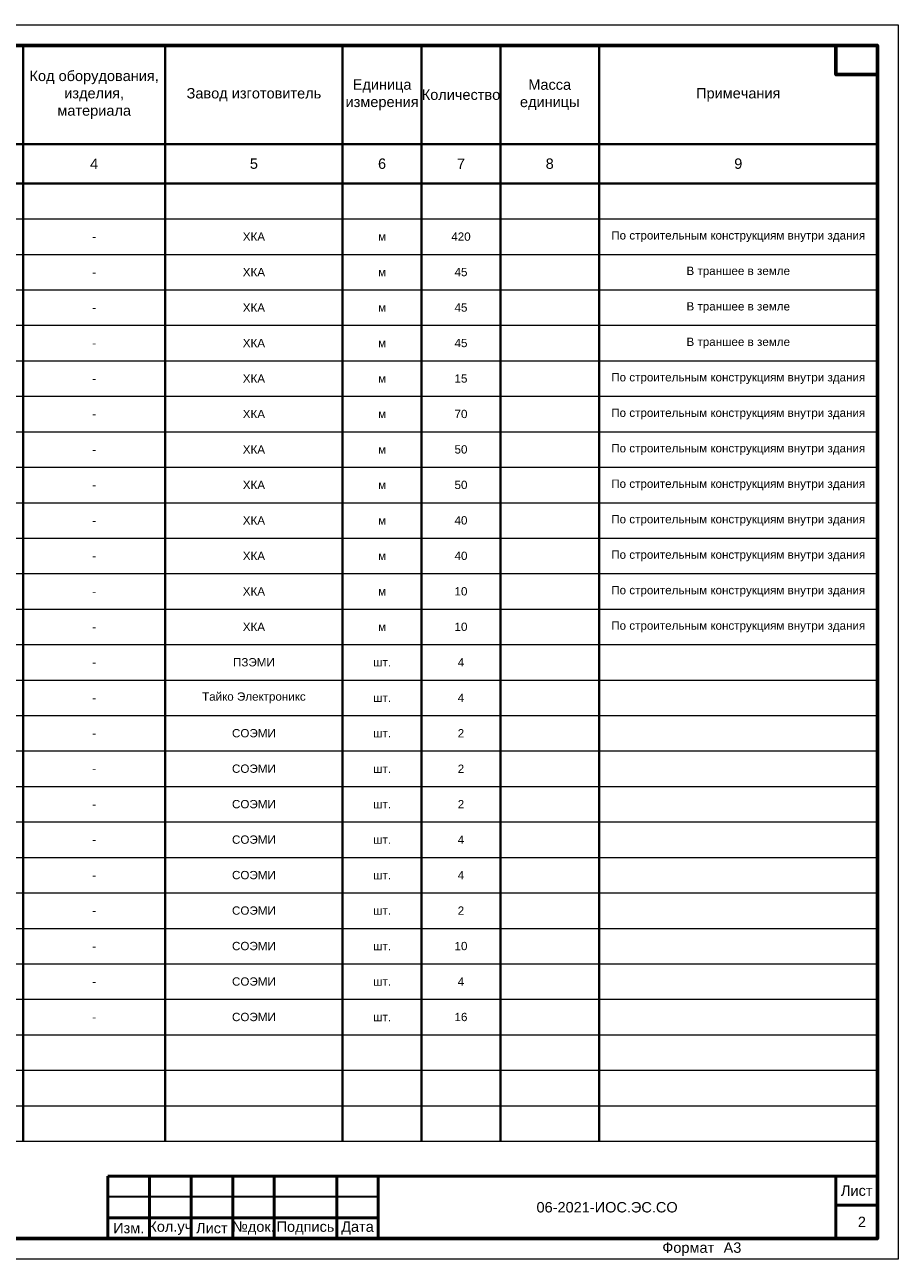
# Model space of a CAD drawing. Header units: millimetres. Extents: x 523209 to 536718, y -48289 to -47398.
# Tile 112 of 116: x 535638 to 535848, y -47992 to -47695. Entities that reach past the tile are written whole.
import ezdxf
from ezdxf.enums import TextEntityAlignment as Align

# ---------------------------------------------------------------- set-up
doc = ezdxf.new("R2010")
doc.units = ezdxf.units.MM
for name, color, linetype, lineweight in [('LIN_Основная сплошная', 50, 'Continuous', 50), ('LIN_Тонкая сплошная', 140, 'Continuous', 30), ('ВК-линия контур', 132, 'Continuous', 15), ('ВК-линия толстая', 30, 'Continuous', 60), ('ВК-Текст', 1, 'Continuous', 30), ('электрика', 1, 'Continuous', 40), ('ЭОМ_Текст', 7, 'Continuous', 30)]:
    doc.layers.add(name, color=color, linetype=linetype, lineweight=lineweight)
doc.layers.add('Текст и рамки', color=7, linetype='Continuous')
doc.styles.get("Standard").update_dxf_attribs({"font": 'arial.ttf'})
doc.styles.add('СГЕНЕРИР_СТИЛЬ_1', font='times.ttf')

# ---------------------------------------------------------------- blocks, each defined once
blk = doc.blocks.new('*U87')
at = {"layer": 'ВК-линия контур', "color": 0}
for p, q in [((-420, 297), (0, 297)), ((0, 297), (0, 0)), ((0, 0), (-420, 0))]:
    blk.add_line(p, q, dxfattribs=at)
at = {"layer": 'ВК-линия толстая', "color": 0}
for points in [[(-400, 5), (-400, 292), (-5, 292), (-5, 5)], [(-5, 292), (-15, 292), (-15, 285), (-5, 285)]]:
    blk.add_lwpolyline(points, close=True, dxfattribs=at)
at = {"layer": 'ВК-Текст', "color": 0}
blk.add_text('Формат ', height=2.5, dxfattribs=at).set_placement((-56.73, 1.56))
blk.add_attdef('ЛИСТ_АЛ', text='', height=2.5, dxfattribs=at).set_placement((-10, 288.5), align=Align.MIDDLE_CENTER)
at = {"layer": 'ВК-Текст', "color": 0, "ltscale": 0.5}
blk.add_attdef('ВЕРХНИЙ_ШИФР', text='', height=0.000005, rotation=180, dxfattribs=at).set_placement((-400, 278), align=Align.MIDDLE_CENTER)
at = {"layer": 'ВК-Текст', "color": 0, "flags": 12}
blk.add_attdef('ФОРМАТ_ЛИСТА', (-42, 1.56), '', height=2.5, dxfattribs=at)
blk = doc.blocks.new('A$C6E836BBB')
at = {"layer": 'электрика', "color": 7}
for p, q in [((1896, 26359), (1896, 23988)), ((13274, 26359), (13274, 23988)), ((18963, 26359), (18963, 23988)), ((22376, 26359), (22376, 23988)), ((26643, 26359), (26643, 23988)), ((28539, 26359), (28539, 23988)), ((30436, 26359), (30436, 23988)), ((32806, 26359), (32806, 23988)), ((0, 23988), (1896, 23988)), ((1896, 23988), (13274, 23988)), ((1896, 23988), (1896, 23040)), ((13274, 23988), (18963, 23988)), ((13274, 23988), (13274, 23040)), ((18963, 23988), (22376, 23988)), ((18963, 23988), (18963, 23040)), ((22376, 23988), (26643, 23988)), ((22376, 23988), (22376, 23040)), ((26643, 23988), (28539, 23988)), ((26643, 23988), (26643, 23040)), ((28539, 23988), (30436, 23988)), ((28539, 23988), (28539, 23040)), ((30436, 23988), (32806, 23988)), ((30436, 23988), (30436, 23040)), ((32806, 23988), (39500, 23988)), ((32806, 23988), (32806, 23040)), ((0, 23040), (1896, 23040)), ((1896, 23040), (13274, 23040)), ((1896, 23040), (1896, 22187)), ((13274, 23040), (18963, 23040)), ((13274, 23040), (13274, 22187)), ((18963, 23040), (22376, 23040)), ((18963, 23040), (18963, 22187)), ((22376, 23040), (26643, 23040)), ((22376, 23040), (22376, 22187)), ((26643, 23040), (28539, 23040)), ((26643, 23040), (26643, 22187)), ((28539, 23040), (30436, 23040)), ((28539, 23040), (28539, 22187)), ((30436, 23040), (32806, 23040)), ((30436, 23040), (30436, 22187)), ((32806, 23040), (39500, 23040)), ((32806, 23040), (32806, 22187)), ((1896, 22187), (1896, 21333)), ((13274, 22187), (13274, 21333)), ((18963, 22187), (18963, 21333)), ((22376, 22187), (22376, 21333)), ((26643, 22187), (26643, 21333)), ((28539, 22187), (28539, 21333)), ((30436, 22187), (30436, 21333)), ((32806, 22187), (32806, 21333)), ((1896, 21333), (1896, 20480)), ((13274, 21333), (13274, 20480)), ((18963, 21333), (18963, 20480)), ((22376, 21333), (22376, 20480)), ((26643, 21333), (26643, 20480)), ((28539, 21333), (28539, 20480)), ((30436, 21333), (30436, 20480)), ((32806, 21333), (32806, 20480)), ((1896, 20480), (1896, 19627)), ((13274, 20480), (13274, 19627)), ((18963, 20480), (18963, 19627)), ((22376, 20480), (22376, 19627)), ((26643, 20480), (26643, 19627)), ((28539, 20480), (28539, 19627)), ((30436, 20480), (30436, 19627)), ((32806, 20480), (32806, 19627)), ((1896, 19627), (1896, 18773)), ((13274, 19627), (13274, 18773)), ((18963, 19627), (18963, 18773)), ((22376, 19627), (22376, 18773)), ((26643, 19627), (26643, 18773)), ((28539, 19627), (28539, 18773)), ((30436, 19627), (30436, 18773)), ((32806, 19627), (32806, 18773)), ((1896, 18773), (1896, 17920)), ((13274, 18773), (13274, 17920)), ((18963, 18773), (18963, 17920)), ((22376, 18773), (22376, 17920)), ((26643, 18773), (26643, 17920)), ((28539, 18773), (28539, 17920)), ((30436, 18773), (30436, 17920)), ((32806, 18773), (32806, 17920)), ((1896, 17920), (1896, 17067)), ((13274, 17920), (13274, 17067)), ((18963, 17920), (18963, 17067)), ((22376, 17920), (22376, 17067)), ((26643, 17920), (26643, 17067)), ((28539, 17920), (28539, 17067)), ((30436, 17920), (30436, 17067)), ((32806, 17920), (32806, 17067)), ((1896, 17067), (1896, 16213)), ((13274, 17067), (13274, 16213)), ((18963, 17067), (18963, 16213)), ((22376, 17067), (22376, 16213)), ((26643, 17067), (26643, 16213)), ((28539, 17067), (28539, 16213)), ((30436, 17067), (30436, 16213)), ((32806, 17067), (32806, 16213)), ((1896, 16213), (1896, 15360)), ((13274, 16213), (13274, 15360)), ((18963, 16213), (18963, 15360)), ((22376, 16213), (22376, 15360)), ((26643, 16213), (26643, 15360)), ((28539, 16213), (28539, 15360)), ((30436, 16213), (30436, 15360)), ((32806, 16213), (32806, 15360)), ((1896, 15360), (1896, 14507)), ((13274, 15360), (13274, 14507)), ((18963, 15360), (18963, 14507)), ((22376, 15360), (22376, 14507)), ((26643, 15360), (26643, 14507)), ((28539, 15360), (28539, 14507)), ((30436, 15360), (30436, 14507)), ((32806, 15360), (32806, 14507)), ((1896, 14507), (1896, 13653)), ((13274, 14507), (13274, 13653)), ((18963, 14507), (18963, 13653)), ((22376, 14507), (22376, 13653)), ((26643, 14507), (26643, 13653)), ((28539, 14507), (28539, 13653)), ((30436, 14507), (30436, 13653)), ((32806, 14507), (32806, 13653)), ((1896, 13653), (1896, 12800)), ((13274, 13653), (13274, 12800)), ((18963, 13653), (18963, 12800)), ((22376, 13653), (22376, 12800)), ((26643, 13653), (26643, 12800)), ((28539, 13653), (28539, 12800)), ((30436, 13653), (30436, 12800)), ((32806, 13653), (32806, 12800)), ((1896, 12800), (1896, 11947)), ((13274, 12800), (13274, 11947)), ((18963, 12800), (18963, 11947)), ((22376, 12800), (22376, 11947)), ((26643, 12800), (26643, 11947)), ((28539, 12800), (28539, 11947)), ((30436, 12800), (30436, 11947)), ((32806, 12800), (32806, 11947)), ((1896, 11947), (1896, 11093)), ((13274, 11947), (13274, 11093)), ((18963, 11947), (18963, 11093)), ((22376, 11947), (22376, 11093)), ((26643, 11947), (26643, 11093)), ((28539, 11947), (28539, 11093)), ((30436, 11947), (30436, 11093)), ((32806, 11947), (32806, 11093)), ((1896, 11093), (1896, 10240)), ((13274, 11093), (13274, 10240)), ((18963, 11093), (18963, 10240)), ((22376, 11093), (22376, 10240)), ((26643, 11093), (26643, 10240)), ((28539, 11093), (28539, 10240)), ((30436, 11093), (30436, 10240)), ((32806, 11093), (32806, 10240)), ((1896, 10240), (1896, 9387)), ((13274, 10240), (13274, 9387)), ((18963, 10240), (18963, 9387)), ((22376, 10240), (22376, 9387)), ((26643, 10240), (26643, 9387)), ((28539, 10240), (28539, 9387)), ((30436, 10240), (30436, 9387)), ((32806, 10240), (32806, 9387)), ((1896, 9387), (1896, 8533)), ((13274, 9387), (13274, 8533)), ((18963, 9387), (18963, 8533)), ((22376, 9387), (22376, 8533)), ((26643, 9387), (26643, 8533)), ((28539, 9387), (28539, 8533)), ((30436, 9387), (30436, 8533)), ((32806, 9387), (32806, 8533)), ((1896, 8533), (1896, 7680)), ((13274, 8533), (13274, 7680)), ((18963, 8533), (18963, 7680)), ((22376, 8533), (22376, 7680)), ((26643, 8533), (26643, 7680)), ((28539, 8533), (28539, 7680)), ((30436, 8533), (30436, 7680)), ((32806, 8533), (32806, 7680)), ((1896, 7680), (1896, 6827)), ((13274, 7680), (13274, 6827)), ((18963, 7680), (18963, 6827)), ((22376, 7680), (22376, 6827)), ((26643, 7680), (26643, 6827)), ((28539, 7680), (28539, 6827)), ((30436, 7680), (30436, 6827)), ((32806, 7680), (32806, 6827)), ((1896, 6827), (1896, 5973)), ((13274, 6827), (13274, 5973)), ((18963, 6827), (18963, 5973)), ((22376, 6827), (22376, 5973)), ((26643, 6827), (26643, 5973)), ((28539, 6827), (28539, 5973)), ((30436, 6827), (30436, 5973)), ((32806, 6827), (32806, 5973)), ((1896, 5973), (1896, 0)), ((13274, 5973), (13274, 0)), ((18963, 5973), (18963, 0)), ((22376, 5973), (22376, 0)), ((26643, 5973), (26643, 0)), ((28539, 5973), (28539, 0)), ((30436, 5973), (30436, 0)), ((32806, 5973), (32806, 0))]:
    blk.add_line(p, q, dxfattribs=at)
at = {"layer": 'ЭОМ_Текст', "lineweight": 0}
for p, q in [((0, 22187), (1896, 22187)), ((1896, 22187), (13274, 22187)), ((13274, 22187), (18963, 22187)), ((18963, 22187), (22376, 22187)), ((22376, 22187), (26643, 22187)), ((26643, 22187), (28539, 22187)), ((28539, 22187), (30436, 22187)), ((30436, 22187), (32806, 22187)), ((32806, 22187), (39500, 22187)), ((0, 21333), (1896, 21333)), ((1896, 21333), (13274, 21333)), ((13274, 21333), (18963, 21333)), ((18963, 21333), (22376, 21333)), ((22376, 21333), (26643, 21333)), ((26643, 21333), (28539, 21333)), ((28539, 21333), (30436, 21333)), ((30436, 21333), (32806, 21333)), ((32806, 21333), (39500, 21333)), ((0, 20480), (1896, 20480)), ((1896, 20480), (13274, 20480)), ((13274, 20480), (18963, 20480)), ((18963, 20480), (22376, 20480)), ((22376, 20480), (26643, 20480)), ((26643, 20480), (28539, 20480)), ((28539, 20480), (30436, 20480)), ((30436, 20480), (32806, 20480)), ((32806, 20480), (39500, 20480)), ((0, 19627), (1896, 19627)), ((1896, 19627), (13274, 19627)), ((13274, 19627), (18963, 19627)), ((18963, 19627), (22376, 19627)), ((22376, 19627), (26643, 19627)), ((26643, 19627), (28539, 19627)), ((28539, 19627), (30436, 19627)), ((30436, 19627), (32806, 19627)), ((32806, 19627), (39500, 19627)), ((0, 18773), (1896, 18773)), ((1896, 18773), (13274, 18773)), ((13274, 18773), (18963, 18773)), ((18963, 18773), (22376, 18773)), ((22376, 18773), (26643, 18773)), ((26643, 18773), (28539, 18773)), ((28539, 18773), (30436, 18773)), ((30436, 18773), (32806, 18773)), ((32806, 18773), (39500, 18773)), ((0, 17920), (1896, 17920)), ((1896, 17920), (13274, 17920)), ((13274, 17920), (18963, 17920)), ((18963, 17920), (22376, 17920)), ((22376, 17920), (26643, 17920)), ((26643, 17920), (28539, 17920)), ((28539, 17920), (30436, 17920)), ((30436, 17920), (32806, 17920)), ((32806, 17920), (39500, 17920)), ((0, 17067), (1896, 17067)), ((1896, 17067), (13274, 17067)), ((13274, 17067), (18963, 17067)), ((18963, 17067), (22376, 17067)), ((22376, 17067), (26643, 17067)), ((26643, 17067), (28539, 17067)), ((28539, 17067), (30436, 17067)), ((30436, 17067), (32806, 17067)), ((32806, 17067), (39500, 17067)), ((0, 16213), (1896, 16213)), ((1896, 16213), (13274, 16213)), ((13274, 16213), (18963, 16213)), ((18963, 16213), (22376, 16213)), ((22376, 16213), (26643, 16213)), ((26643, 16213), (28539, 16213)), ((28539, 16213), (30436, 16213)), ((30436, 16213), (32806, 16213)), ((32806, 16213), (39500, 16213)), ((0, 15360), (1896, 15360)), ((1896, 15360), (13274, 15360)), ((13274, 15360), (18963, 15360)), ((18963, 15360), (22376, 15360)), ((22376, 15360), (26643, 15360)), ((26643, 15360), (28539, 15360)), ((28539, 15360), (30436, 15360)), ((30436, 15360), (32806, 15360)), ((32806, 15360), (39500, 15360)), ((0, 14507), (1896, 14507)), ((1896, 14507), (13274, 14507)), ((13274, 14507), (18963, 14507)), ((18963, 14507), (22376, 14507)), ((22376, 14507), (26643, 14507)), ((26643, 14507), (28539, 14507)), ((28539, 14507), (30436, 14507)), ((30436, 14507), (32806, 14507)), ((32806, 14507), (39500, 14507)), ((0, 13653), (1896, 13653)), ((1896, 13653), (13274, 13653)), ((13274, 13653), (18963, 13653)), ((18963, 13653), (22376, 13653)), ((22376, 13653), (26643, 13653)), ((26643, 13653), (28539, 13653)), ((28539, 13653), (30436, 13653)), ((30436, 13653), (32806, 13653)), ((32806, 13653), (39500, 13653)), ((0, 12800), (1896, 12800)), ((1896, 12800), (13274, 12800)), ((13274, 12800), (18963, 12800)), ((18963, 12800), (22376, 12800)), ((22376, 12800), (26643, 12800)), ((26643, 12800), (28539, 12800)), ((28539, 12800), (30436, 12800)), ((30436, 12800), (32806, 12800)), ((32806, 12800), (39500, 12800)), ((0, 11947), (1896, 11947)), ((1896, 11947), (13274, 11947)), ((13274, 11947), (18963, 11947)), ((18963, 11947), (22376, 11947)), ((22376, 11947), (26643, 11947)), ((26643, 11947), (28539, 11947)), ((28539, 11947), (30436, 11947)), ((30436, 11947), (32806, 11947)), ((32806, 11947), (39500, 11947)), ((0, 11093), (1896, 11093)), ((1896, 11093), (13274, 11093)), ((13274, 11093), (18963, 11093)), ((18963, 11093), (22376, 11093)), ((22376, 11093), (26643, 11093)), ((26643, 11093), (28539, 11093)), ((28539, 11093), (30436, 11093)), ((30436, 11093), (32806, 11093)), ((32806, 11093), (39500, 11093)), ((0, 10240), (1896, 10240)), ((1896, 10240), (13274, 10240)), ((13274, 10240), (18963, 10240)), ((18963, 10240), (22376, 10240)), ((22376, 10240), (26643, 10240)), ((26643, 10240), (28539, 10240)), ((28539, 10240), (30436, 10240)), ((30436, 10240), (32806, 10240)), ((32806, 10240), (39500, 10240)), ((0, 9387), (1896, 9387)), ((1896, 9387), (13274, 9387)), ((13274, 9387), (18963, 9387)), ((18963, 9387), (22376, 9387)), ((22376, 9387), (26643, 9387)), ((26643, 9387), (28539, 9387)), ((28539, 9387), (30436, 9387)), ((30436, 9387), (32806, 9387)), ((32806, 9387), (39500, 9387)), ((0, 8533), (1896, 8533)), ((1896, 8533), (13274, 8533)), ((13274, 8533), (18963, 8533)), ((18963, 8533), (22376, 8533)), ((22376, 8533), (26643, 8533)), ((26643, 8533), (28539, 8533)), ((28539, 8533), (30436, 8533)), ((30436, 8533), (32806, 8533)), ((32806, 8533), (39500, 8533)), ((0, 7680), (1896, 7680)), ((1896, 7680), (13274, 7680)), ((13274, 7680), (18963, 7680)), ((18963, 7680), (22376, 7680)), ((22376, 7680), (26643, 7680)), ((26643, 7680), (28539, 7680)), ((28539, 7680), (30436, 7680)), ((30436, 7680), (32806, 7680)), ((32806, 7680), (39500, 7680)), ((0, 6827), (1896, 6827)), ((1896, 6827), (13274, 6827)), ((13274, 6827), (18963, 6827)), ((18963, 6827), (22376, 6827)), ((22376, 6827), (26643, 6827)), ((26643, 6827), (28539, 6827)), ((28539, 6827), (30436, 6827)), ((30436, 6827), (32806, 6827)), ((32806, 6827), (39500, 6827)), ((0, 5973), (1896, 5973)), ((1896, 5973), (13274, 5973)), ((13274, 5973), (18963, 5973)), ((18963, 5973), (22376, 5973)), ((22376, 5973), (26643, 5973)), ((26643, 5973), (28539, 5973)), ((28539, 5973), (30436, 5973)), ((30436, 5973), (32806, 5973)), ((32806, 5973), (39500, 5973)), ((0, 5120), (1896, 5120)), ((1896, 5120), (13274, 5120)), ((13274, 5120), (18963, 5120)), ((18963, 5120), (22376, 5120)), ((22376, 5120), (26643, 5120)), ((26643, 5120), (28539, 5120)), ((28539, 5120), (30436, 5120)), ((30436, 5120), (32806, 5120)), ((32806, 5120), (39500, 5120)), ((0, 4267), (1896, 4267)), ((1896, 4267), (13274, 4267)), ((13274, 4267), (18963, 4267)), ((18963, 4267), (22376, 4267)), ((22376, 4267), (26643, 4267)), ((26643, 4267), (28539, 4267)), ((28539, 4267), (30436, 4267)), ((30436, 4267), (32806, 4267)), ((32806, 4267), (39500, 4267)), ((0, 3413), (1896, 3413)), ((1896, 3413), (13274, 3413)), ((13274, 3413), (18963, 3413)), ((18963, 3413), (22376, 3413)), ((22376, 3413), (26643, 3413)), ((26643, 3413), (28539, 3413)), ((28539, 3413), (30436, 3413)), ((30436, 3413), (32806, 3413)), ((32806, 3413), (39500, 3413)), ((0, 2560), (1896, 2560)), ((1896, 2560), (13274, 2560)), ((13274, 2560), (18963, 2560)), ((18963, 2560), (22376, 2560)), ((22376, 2560), (26643, 2560)), ((26643, 2560), (28539, 2560)), ((28539, 2560), (30436, 2560)), ((30436, 2560), (32806, 2560)), ((32806, 2560), (39500, 2560)), ((0, 1707), (1896, 1707)), ((1896, 1707), (13274, 1707)), ((13274, 1707), (18963, 1707)), ((18963, 1707), (22376, 1707)), ((22376, 1707), (26643, 1707)), ((26643, 1707), (28539, 1707)), ((28539, 1707), (30436, 1707)), ((30436, 1707), (32806, 1707)), ((32806, 1707), (39500, 1707)), ((0, 853), (1896, 853)), ((1896, 853), (13274, 853)), ((13274, 853), (18963, 853)), ((18963, 853), (22376, 853)), ((22376, 853), (26643, 853)), ((26643, 853), (28539, 853)), ((28539, 853), (30436, 853)), ((30436, 853), (32806, 853)), ((32806, 853), (39500, 853)), ((0, 0), (1896, 0)), ((1896, 0), (13274, 0)), ((13274, 0), (18963, 0)), ((18963, 0), (22376, 0)), ((22376, 0), (26643, 0)), ((26643, 0), (28539, 0)), ((28539, 0), (30436, 0)), ((30436, 0), (32806, 0)), ((32806, 0), (39500, 0))]:
    blk.add_line(p, q, dxfattribs=at)
at = {"layer": 'ЭОМ_Текст', "lineweight": 25, "char_height": 250, "attachment_point": 5}
for s, insert, width in [('Тип, марка,\\Pобозначение документа \\Pопросного листа', (16119, 25173), 5688.91), ('Код оборудования, изделия, \\Pматериала', (20670, 25173), 3413.34), ('Позиция', (948, 25173), 1896.3), ('Наименование и технические характеристики', (7585, 25173), 11377.82), ('Завод изготовитель', (24510, 25173), 4266.68), ('Единица измерения', (27591, 25173), 1896.3), ('Количество', (29488, 25173), 1896.3), ('Масса единицы', (31621, 25173), 2370.38), ('Примечания', (36153, 25173), 6693.96), ('1', (948, 23514), 1896.3), ('2', (7585, 23514), 11377.82), ('3', (16119, 23514), 5688.91), ('4', (20670, 23514), 3413.34), ('5', (24510, 23514), 4266.68), ('6', (27591, 23514), 1896.3), ('7', (29488, 23514), 1896.3), ('8', (31621, 23514), 2370.38), ('9', (36153, 23514), 6693.96)]:
    blk.add_mtext(s, dxfattribs=dict(at, insert=insert, width=width))
blk = doc.blocks.new('*U72')
at = {"layer": 'LIN_Основная сплошная', "color": 7}
for p, q in [((-185, 0), (-185, 15)), ((-185, 15), (0, 15)), ((-175, 15), (-175, 0)), ((-165, 15), (-165, 0)), ((-155, 15), (-155, 0)), ((-145, 15), (-145, 0)), ((-130, 15), (-130, 0)), ((-120, 15), (-120, 0)), ((-120, 5), (-185, 5)), ((-185, 0), (0, 0))]:
    blk.add_line(p, q, dxfattribs=at)
at = {"layer": 'LIN_Основная сплошная', "color": 7, "ltscale": 0.5}
for p, q in [((-10, 15), (-10, 0)), ((0, 15), (0, 0)), ((0, 8), (-10, 8))]:
    blk.add_line(p, q, dxfattribs=at)
at = {"layer": 'LIN_Тонкая сплошная', "color": 7}
blk.add_line((-120, 10), (-185, 10), dxfattribs=at)
at = {"layer": 'Текст и рамки', "color": 7, "char_height": 2.5, "attachment_point": 5}
for s, insert, width in [('Лист', (-5, 11.5), 10), ('Изм.', (-180, 2.5), 10), ('Кол.уч', (-170, 2.5), 10), ('Лист', (-160, 2.5), 10), ('№док.', (-150, 2.5), 10), ('Подпись', (-137.5, 2.5), 15), ('Дата', (-125, 2.5), 10)]:
    blk.add_mtext(s, dxfattribs=dict(at, insert=insert, width=width))

msp = doc.modelspace()

# ---------------------------------------------------------------- block references
ref = msp.add_blockref('*U87', (535848.45484, -47991.68774))
ref.add_attrib('ФОРМАТ_ЛИСТА', 'А3', (535806.45484, -47990.12948), dxfattribs={"layer": 'ВК-Текст', "color": 0, "height": 2.5, "flags": 12})
at = {"xscale": 0.01, "yscale": 0.01, "zscale": 0.01}
msp.add_blockref('A$C6E836BBB', (535448.45484, -47963.2738), dxfattribs=at)
at = {"color": 0, "linetype": 'ByBlock'}
msp.add_blockref('*U72', (535843.45484, -47986.68774), dxfattribs=at)

# ---------------------------------------------------------------- texts
at = {"lineweight": 0, "char_height": 2, "attachment_point": 5}
for s, insert, width in [('{\\C0;ХКА}', (535693.55195, -47745.67308), 42.6668088), ('{\\C0;м}', (535724.36687, -47745.67308), 18.9630261), ('{\\C0;420}', (535743.32989, -47745.67308), 18.9630261), ('{\\C0;По строительным конструкциям внутри здания}', (535809.98501, -47745.67308), 66.9396482), ('{\\C0;-}', (535655.15182, -47745.67308), 34.133447), ('{\\C0;-}', (535655.15182, -47754.20644), 34.133447), ('{\\C0;ХКА}', (535693.55195, -47754.20644), 42.6668088), ('{\\C0;м}', (535724.36687, -47754.20644), 18.9630261), ('{\\C0;45}', (535743.32989, -47754.20644), 18.9630261), ('{\\C0;В траншее в земле}', (535809.98501, -47754.20644), 66.9396482), ('{\\C0;-}', (535655.15182, -47762.7398), 34.133447), ('{\\C0;ХКА}', (535693.55195, -47762.7398), 42.6668088), ('{\\C0;м}', (535724.36687, -47762.7398), 18.9630261), ('{\\C0;45}', (535743.32989, -47762.7398), 18.9630261), ('{\\C0;В траншее в земле}', (535809.98501, -47762.7398), 66.9396482), ('{\\C0;-}', (535655.15182, -47771.27316), 34.133447), ('{\\C0;ХКА}', (535693.55195, -47771.27316), 42.6668088), ('{\\C0;м}', (535724.36687, -47771.27316), 18.9630261), ('{\\C0;45}', (535743.32989, -47771.27316), 18.9630261), ('{\\C0;В траншее в земле}', (535809.98501, -47771.27316), 66.9396482), ('{\\C0;-}', (535655.15182, -47779.80652), 34.133447), ('{\\C0;ХКА}', (535693.55195, -47779.80652), 42.6668088), ('{\\C0;м}', (535724.36687, -47779.80652), 18.9630261), ('{\\C0;15}', (535743.32989, -47779.80652), 18.9630261), ('{\\C0;По строительным конструкциям внутри здания}', (535809.98501, -47779.80652), 66.9396482), ('{\\C0;-}', (535655.15182, -47788.33989), 34.133447), ('{\\C0;ХКА}', (535693.55195, -47788.33989), 42.6668088), ('{\\C0;м}', (535724.36687, -47788.33989), 18.9630261), ('{\\C0;70}', (535743.32989, -47788.33989), 18.9630261), ('{\\C0;По строительным конструкциям внутри здания}', (535809.98501, -47788.33989), 66.9396482), ('{\\C0;ХКА}', (535693.55195, -47796.87325), 42.6668088), ('{\\C0;50}', (535743.32989, -47796.87325), 18.9630261), ('{\\C0;По строительным конструкциям внутри здания}', (535809.98501, -47796.87325), 66.9396482), ('{\\C0;-}', (535655.15182, -47796.87325), 34.133447), ('{\\C0;м}', (535724.36687, -47796.87325), 18.9630261), ('{\\C0;ХКА}', (535693.55195, -47805.40661), 42.6668088), ('{\\C0;м}', (535724.36687, -47805.40661), 18.9630261), ('{\\C0;50}', (535743.32989, -47805.40661), 18.9630261), ('{\\C0;По строительным конструкциям внутри здания}', (535809.98501, -47805.40661), 66.9396482), ('{\\C0;-}', (535655.15182, -47805.40661), 34.133447), ('{\\C0;ХКА}', (535693.55195, -47813.93997), 42.6668088), ('{\\C0;м}', (535724.36687, -47813.93997), 18.9630261), ('{\\C0;40}', (535743.32989, -47813.93997), 18.9630261), ('{\\C0;По строительным конструкциям внутри здания}', (535809.98501, -47813.93997), 66.9396482), ('{\\C0;-}', (535655.15182, -47813.93997), 34.133447), ('{\\C0;-}', (535655.15182, -47822.47333), 34.133447), ('{\\C0;ХКА}', (535693.55195, -47822.47333), 42.6668088), ('{\\C0;м}', (535724.36687, -47822.47333), 18.9630261), ('{\\C0;40}', (535743.32989, -47822.47333), 18.9630261), ('{\\C0;По строительным конструкциям внутри здания}', (535809.98501, -47822.47333), 66.9396482), ('{\\C0;-}', (535655.15182, -47831.00669), 34.133447), ('{\\C0;ХКА}', (535693.55195, -47831.00669), 42.6668088), ('{\\C0;м}', (535724.36687, -47831.00669), 18.9630261), ('{\\C0;10}', (535743.32989, -47831.00669), 18.9630261), ('{\\C0;По строительным конструкциям внутри здания}', (535809.98501, -47831.00669), 66.9396482), ('{\\C0;-}', (535655.15182, -47839.54006), 34.133447), ('{\\C0;ХКА}', (535693.55195, -47839.54006), 42.6668088), ('{\\C0;м}', (535724.36687, -47839.54006), 18.9630261), ('{\\C0;10}', (535743.32989, -47839.54006), 18.9630261), ('{\\C0;По строительным конструкциям внутри здания}', (535809.98501, -47839.54006), 66.9396482), ('{\\C0;-}', (535655.15182, -47848.07342), 34.133447), ('{\\C0;ПЗЭМИ}', (535693.55195, -47848.07342), 42.6668088), ('{\\C0;шт.}', (535724.36687, -47848.07342), 18.9630261), ('{\\C0;4}', (535743.32989, -47848.07342), 18.9630261), ('{\\C0;Тайко Электроникс}', (535693.55195, -47856.60678), 42.6668088), ('{\\C0;4}', (535743.32989, -47856.60678), 18.9630261), ('{\\C0;-}', (535655.15182, -47856.60678), 34.133447), ('{\\C0;шт.}', (535724.36687, -47856.60678), 18.9630261), ('{\\C0;СОЭМИ}', (535693.55195, -47865.14014), 42.6668088), ('{\\C0;2}', (535743.32989, -47865.14014), 18.9630261), ('{\\C0;-}', (535655.15182, -47865.14014), 34.133447), ('{\\C0;шт.}', (535724.36687, -47865.14014), 18.9630261), ('{\\C0;СОЭМИ}', (535693.55195, -47873.6735), 42.6668088), ('{\\C0;шт.}', (535724.36687, -47873.6735), 18.9630261), ('{\\C0;2}', (535743.32989, -47873.6735), 18.9630261), ('{\\C0;-}', (535655.15182, -47873.6735), 34.133447), ('{\\C0;СОЭМИ}', (535693.55195, -47882.20686), 42.6668088), ('{\\C0;шт.}', (535724.36687, -47882.20686), 18.9630261), ('{\\C0;2}', (535743.32989, -47882.20686), 18.9630261), ('{\\C0;-}', (535655.15182, -47882.20686), 34.133447), ('{\\C0;-}', (535655.15182, -47890.74023), 34.133447), ('{\\C0;СОЭМИ}', (535693.55195, -47890.74023), 42.6668088), ('{\\C0;шт.}', (535724.36687, -47890.74023), 18.9630261), ('{\\C0;4}', (535743.32989, -47890.74023), 18.9630261), ('{\\C0;-}', (535655.15182, -47899.27359), 34.133447), ('{\\C0;СОЭМИ}', (535693.55195, -47899.27359), 42.6668088), ('{\\C0;шт.}', (535724.36687, -47899.27359), 18.9630261), ('{\\C0;4}', (535743.32989, -47899.27359), 18.9630261), ('{\\C0;-}', (535655.15182, -47907.80695), 34.133447), ('{\\C0;СОЭМИ}', (535693.55195, -47907.80695), 42.6668088), ('{\\C0;шт.}', (535724.36687, -47907.80695), 18.9630261), ('{\\C0;2}', (535743.32989, -47907.80695), 18.9630261), ('{\\C0;-}', (535655.15182, -47916.34031), 34.133447), ('{\\C0;СОЭМИ}', (535693.55195, -47916.34031), 42.6668088), ('{\\C0;шт.}', (535724.36687, -47916.34031), 18.9630261), ('{\\C0;10}', (535743.32989, -47916.34031), 18.9630261), ('{\\C0;СОЭМИ}', (535693.55195, -47924.87367), 42.6668088), ('{\\C0;4}', (535743.32989, -47924.87367), 18.9630261), ('{\\C0;-}', (535655.15182, -47924.87367), 34.133447), ('{\\C0;шт.}', (535724.36687, -47924.87367), 18.9630261), ('{\\C0;СОЭМИ}', (535693.55195, -47933.40704), 42.6668088), ('{\\C0;16}', (535743.32989, -47933.40704), 18.9630261), ('{\\C0;-}', (535655.15182, -47933.40704), 34.133447), ('{\\C0;шт.}', (535724.36687, -47933.40704), 18.9630261)]:
    msp.add_mtext(s, dxfattribs=dict(at, insert=insert, width=width))
at = {"lineweight": 0, "char_height": 2.5, "attachment_point": 5, "style": 'СГЕНЕРИР_СТИЛЬ_1'}
for s, insert, width in [('{\\fArial|b0|i0|c204|p34;\\C7;06-2021-ИОС.ЭС.СО}', (535778.45484, -47979.18774), 110), ('\\pl2.5;{\\fArial|b0|i0|c204|p34;2\\P}', (535838.45484, -47982.68774), 10)]:
    msp.add_mtext(s, dxfattribs=dict(at, insert=insert, width=width))

doc.saveas('drawing.dxf')
